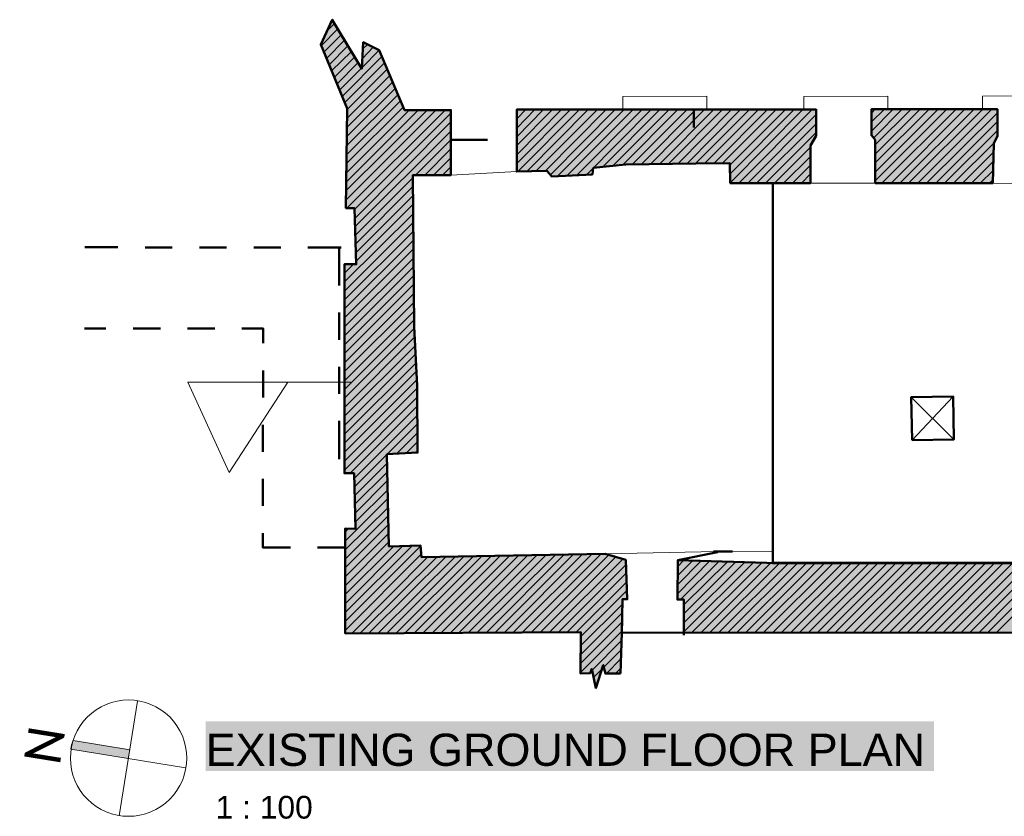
# Model space of a CAD drawing. Header units: metres. Extents: x 0 to 27.5, y 0 to 23.4.
# Tile 25 of 33: x 14.8 to 19.1, y 11.5 to 15. Entities that reach past the tile are written whole.
import ezdxf

# ---------------------------------------------------------------- set-up
doc = ezdxf.new("R2010")
doc.units = ezdxf.units.M
doc.layers.add('PDF_Geometry', color=7, linetype='Continuous')
doc.layers.add('PDF_Text', color=7, linetype='Continuous')
doc.layers.add('PDF_Solid Fills', color=7, linetype='Continuous', true_color=0xffffff)
doc.styles.add('PDF Arial', font='arial.ttf')
doc.styles.add('PDF Calibri Light', font='calibril.ttf')

msp = doc.modelspace()

# ---------------------------------------------------------------- hatches: boundary and pattern name
at = {"layer": 'PDF_Solid Fills', "linetype": 'Continuous', "transparency": 33554559}
h = msp.add_hatch(color=256, dxfattribs=at)
h.paths.add_polyline_path([(24.7707, 14.6276), (24.7707, 14.4959), (24.7723, 14.4959), (24.7807, 14.4876), (24.7807, 14.4843), (24.7823, 14.4843), (24.789, 14.4776), (24.7873, 14.3859), (24.7857, 14.2976), (25.2823, 14.2959), (25.2823, 14.2976), (25.2906, 14.3559), (25.2923, 14.3693), (25.3006, 14.4276), (25.3023, 14.4409), (25.309, 14.4876), (25.3106, 14.5143), (25.309, 14.5143), (25.309, 14.6276)])
h.paths.add_polyline_path([(20.1592, 14.6226), (20.1592, 14.5093), (20.1608, 14.5093), (20.1608, 14.5059), (20.1625, 14.5059), (20.1625, 14.5009), (20.1642, 14.5009), (20.1642, 14.4976), (20.1658, 14.4976), (20.1658, 14.4926), (20.1675, 14.4926), (20.1675, 14.4893), (20.1692, 14.4893), (20.1692, 14.4843), (20.1708, 14.4843), (20.1708, 14.4793), (20.1725, 14.4793), (20.1725, 14.4759), (20.1742, 14.4759), (20.1742, 14.4709), (20.1758, 14.4709), (20.1758, 14.4676), (20.1775, 14.4676), (20.1775, 14.4626), (20.1792, 14.4626), (20.1792, 14.4576), (20.1808, 14.4576), (20.1808, 14.4543), (20.1825, 14.4543), (20.1825, 14.4493), (20.1842, 14.4493), (20.1842, 14.4459), (20.1858, 14.4459), (20.1858, 14.4409), (20.1875, 14.4409), (20.1875, 14.4359), (20.1892, 14.4359), (20.1892, 14.4326), (20.1908, 14.4326), (20.1908, 14.4276), (20.1925, 14.4276), (20.1925, 14.4243), (20.1942, 14.4243), (20.1942, 14.4193), (20.1958, 14.4193), (20.1958, 14.4143), (20.1975, 14.4143), (20.1975, 14.4109), (20.1992, 14.4109), (20.1992, 14.4059), (20.2008, 14.4059), (20.2008, 14.4026), (20.2025, 14.4026), (20.2025, 14.3976), (20.2042, 14.3976), (20.2042, 14.3943), (20.2058, 14.3943), (20.2058, 14.3893), (20.2075, 14.3893), (20.2075, 14.3843), (20.2092, 14.3843), (20.2092, 14.3809), (20.2108, 14.3809), (20.2108, 14.3759), (20.2125, 14.3759), (20.2125, 14.3726), (20.2142, 14.3726), (20.2142, 14.3676), (20.2158, 14.3676), (20.2158, 14.3626), (20.2175, 14.3626), (20.2175, 14.3593), (20.2192, 14.3593), (20.2192, 14.3543), (20.2208, 14.3543), (20.2208, 14.3509), (20.2225, 14.3509), (20.2225, 14.3459), (20.2242, 14.3459), (20.2242, 14.3409), (20.2258, 14.3409), (20.2258, 14.3376), (20.2275, 14.3376), (20.2275, 14.3326), (20.2292, 14.3326), (20.2292, 14.3293), (20.2308, 14.3293), (20.2308, 14.3243), (20.2325, 14.3243), (20.2325, 14.3193), (20.2342, 14.3193), (20.2342, 14.3159), (20.2358, 14.3159), (20.2358, 14.3109), (20.2375, 14.3109), (20.2375, 14.3076), (20.2392, 14.3076), (20.2392, 14.3026), (20.2408, 14.3026), (20.2408, 14.2976), (20.5842, 14.2993), (20.5892, 14.4543), (20.5908, 14.6226)])
h.paths.add_polyline_path([(18.4859, 14.6209), (18.4859, 14.5076), (18.4876, 14.5076), (18.4942, 14.5009), (18.4942, 14.4976), (18.4959, 14.4976), (18.5026, 14.4909), (18.5026, 14.2993), (19.0142, 14.3009), (19.0159, 14.3576), (19.0192, 14.4743), (19.0259, 14.4876), (19.0276, 14.4926), (19.0326, 14.5026), (19.0342, 14.6209)])
h.paths.add_polyline_path([(22.4174, 14.6259), (22.4158, 14.4826), (22.4424, 14.4793), (22.4441, 14.4776), (22.4441, 14.3109), (22.5141, 14.3109), (22.5824, 14.3093), (22.5857, 14.3059), (22.5857, 14.3026), (22.5874, 14.3026), (22.5874, 14.2993), (22.5891, 14.2993), (22.5891, 14.2959), (22.5907, 14.2959), (22.5907, 14.2926), (22.5924, 14.2926), (22.5924, 14.2893), (22.5941, 14.2893), (22.5941, 14.2859), (22.7674, 14.2876), (22.7774, 14.3076), (22.7791, 14.3093), (22.9307, 14.3109), (22.9324, 14.4709), (22.9341, 14.4726), (22.9357, 14.4759), (22.9374, 14.4776), (22.9391, 14.4809), (22.9407, 14.4826), (22.9424, 14.4859), (22.9441, 14.4876), (22.9457, 14.4909), (22.9474, 14.4926), (22.9491, 14.4959), (22.9507, 14.4976), (22.9524, 14.5009), (22.9541, 14.5026), (22.9557, 14.5059), (22.9574, 14.5076), (22.9591, 14.5109), (22.9607, 14.6259)])
h.paths.add_polyline_path([(16.941, 14.6192), (16.941, 14.3509), (17.0076, 14.3526), (17.0743, 14.3526), (17.0843, 14.3426), (17.0843, 14.3393), (17.086, 14.3393), (17.0943, 14.3309), (17.1243, 14.3293), (17.1243, 14.3309), (17.1543, 14.3326), (17.1826, 14.3343), (17.2426, 14.3376), (17.271, 14.3393), (17.2726, 14.3526), (17.2743, 14.3676), (17.291, 14.3693), (17.306, 14.3709), (17.3226, 14.3726), (17.3376, 14.3743), (17.3543, 14.3759), (17.3693, 14.3776), (17.386, 14.3793), (17.416, 14.3826), (17.7193, 14.3859), (17.8709, 14.3859), (17.8709, 14.2993), (18.2209, 14.2993), (18.2209, 14.4643), (18.2226, 14.4659), (18.2326, 14.4859), (18.2343, 14.4876), (18.2426, 14.5043), (18.2443, 14.6192)])
h.paths.add_polyline_path([(24.089, 14.6276), (24.089, 14.5126), (24.0907, 14.5126), (24.0907, 14.4926), (24.0924, 14.4926), (24.0924, 14.4709), (24.094, 14.4709), (24.094, 14.4493), (24.0957, 14.4493), (24.0957, 14.4276), (24.0974, 14.4276), (24.0974, 14.4059), (24.099, 14.4059), (24.099, 14.3843), (24.1007, 14.3843), (24.1007, 14.3626), (24.1024, 14.3626), (24.1024, 14.3409), (24.104, 14.3409), (24.104, 14.3193), (24.1457, 14.3193), (24.1474, 14.3176), (24.1474, 14.3143), (24.149, 14.3143), (24.149, 14.3109), (24.1507, 14.3109), (24.1507, 14.3076), (24.1524, 14.3076), (24.1524, 14.3043), (24.154, 14.3043), (24.154, 14.3009), (24.1557, 14.3009), (24.1557, 14.2976), (24.1574, 14.2976), (24.1574, 14.2943), (24.159, 14.2943), (24.159, 14.2909), (24.1607, 14.2909), (24.1607, 14.2876), (24.1624, 14.2876), (24.1624, 14.2826), (24.269, 14.2826), (24.374, 14.2809), (24.374, 14.2959), (24.4857, 14.2976), (24.4907, 14.3376), (24.4923, 14.3526), (24.4957, 14.3793), (24.4973, 14.3943), (24.5007, 14.4209), (24.5023, 14.4359), (24.5057, 14.4626), (24.5073, 14.4776), (24.524, 14.5109), (24.5257, 14.6276)])
h.paths.add_polyline_path([(19.2692, 14.6209), (19.2692, 14.5076), (19.2709, 14.5076), (19.2809, 14.4976), (19.2809, 14.4943), (19.2825, 14.4943), (19.2925, 14.4843), (19.2925, 14.2976), (19.6675, 14.2993), (19.6759, 14.3409), (19.6775, 14.3509), (19.6842, 14.3843), (19.6859, 14.3943), (19.6942, 14.4359), (19.6959, 14.4459), (19.7025, 14.4793), (19.7042, 14.4893), (19.7025, 14.4909), (19.6959, 14.4943), (19.6942, 14.4959), (19.6875, 14.4993), (19.6859, 14.5009), (19.6792, 14.5043), (19.6775, 14.5059), (19.6742, 14.5076), (19.6709, 14.5076), (19.6709, 14.6209)])
h.paths.add_polyline_path([(25.5556, 14.6292), (25.5556, 14.5009), (25.5573, 14.5009), (25.5573, 14.4876), (25.559, 14.4876), (25.559, 14.4726), (25.5606, 14.4726), (25.5606, 14.4576), (25.5623, 14.4576), (25.5623, 14.4426), (25.564, 14.4426), (25.564, 14.4276), (25.5656, 14.4276), (25.5656, 14.4126), (25.5673, 14.4126), (25.5673, 14.3976), (25.569, 14.3976), (25.569, 14.3843), (25.5706, 14.3843), (25.5706, 14.3693), (25.5723, 14.3693), (25.5723, 14.3543), (25.574, 14.3543), (25.574, 14.3393), (25.5756, 14.3393), (25.5756, 14.3243), (25.5773, 14.3243), (25.5773, 14.3093), (25.579, 14.3093), (25.579, 14.2943), (25.719, 14.2959), (26.0523, 14.2976), (26.0589, 14.3843), (26.0606, 14.4076), (26.0673, 14.4943), (26.0689, 14.6292)])
h.paths.add_polyline_path([(20.8375, 14.6226), (20.8375, 14.5093), (20.8392, 14.5093), (20.8442, 14.5043), (20.8442, 14.5009), (20.8458, 14.5009), (20.8492, 14.4976), (20.8492, 14.4943), (20.8508, 14.4943), (20.8542, 14.4909), (20.8542, 14.4876), (20.8558, 14.4876), (20.8608, 14.4826), (20.8608, 14.4793), (20.8625, 14.4793), (20.8658, 14.4759), (20.8658, 14.4726), (20.8675, 14.4726), (20.8708, 14.4693), (20.8708, 14.4659), (20.8725, 14.4659), (20.8758, 14.4626), (20.8758, 14.4593), (20.8775, 14.4593), (20.8775, 14.4459), (20.8792, 14.4459), (20.8792, 14.4326), (20.8808, 14.4326), (20.8808, 14.4193), (20.8825, 14.4193), (20.8825, 14.4059), (20.8842, 14.4059), (20.8842, 14.3926), (20.8858, 14.3926), (20.8858, 14.3793), (20.8875, 14.3793), (20.8875, 14.3659), (20.8891, 14.3659), (20.8891, 14.3526), (20.8908, 14.3526), (20.8908, 14.3393), (20.8925, 14.3393), (20.8925, 14.3259), (20.8941, 14.3259), (20.8941, 14.3126), (20.8958, 14.3126), (20.8958, 14.2976), (21.0075, 14.2976), (21.0041, 13.9076), (20.8975, 13.9059), (20.8991, 13.9043), (20.8991, 13.7209), (20.9008, 13.7209), (20.9008, 13.5376), (20.9025, 13.5376), (20.9025, 13.3543), (20.9041, 13.3543), (20.9041, 13.1693), (21.0108, 13.1693), (21.0125, 13.1676), (21.0125, 13.1243), (21.0141, 13.1243), (21.0141, 13.081), (21.1025, 13.081), (21.1025, 13.101), (21.1625, 13.101), (21.2208, 13.0993), (21.2208, 13.4076), (21.2191, 13.4076), (21.2191, 13.7176), (21.2175, 13.7176), (21.2175, 14.0276), (21.2158, 14.0276), (21.2158, 14.3359), (21.3941, 14.3359), (21.3941, 14.4776), (21.3775, 14.4943), (21.3741, 14.4959), (21.3591, 14.5109), (21.3558, 14.5109), (21.3558, 14.6226)])
h.paths.add_polyline_path([(16.141, 15.0092), (16.1393, 15.0109), (16.1377, 15.0109), (16.1277, 14.9909), (16.126, 14.9859), (16.1177, 14.9692), (16.116, 14.9642), (16.1077, 14.9476), (16.106, 14.9426), (16.0977, 14.9259), (16.096, 14.9209), (16.0877, 14.9042), (16.0893, 14.9026), (16.0893, 14.8992), (16.091, 14.8992), (16.091, 14.8959), (16.0927, 14.8959), (16.0927, 14.8909), (16.0943, 14.8909), (16.0943, 14.8876), (16.096, 14.8876), (16.096, 14.8826), (16.0977, 14.8826), (16.0977, 14.8792), (16.0993, 14.8792), (16.0993, 14.8759), (16.101, 14.8759), (16.101, 14.8709), (16.1027, 14.8709), (16.1027, 14.8676), (16.1043, 14.8676), (16.1043, 14.8626), (16.106, 14.8626), (16.106, 14.8592), (16.1077, 14.8592), (16.1077, 14.8542), (16.1093, 14.8542), (16.1093, 14.8509), (16.111, 14.8509), (16.111, 14.8476), (16.1127, 14.8476), (16.1127, 14.8426), (16.1143, 14.8426), (16.1143, 14.8392), (16.116, 14.8392), (16.116, 14.8342), (16.1177, 14.8342), (16.1177, 14.8309), (16.1193, 14.8309), (16.1193, 14.8276), (16.121, 14.8276), (16.121, 14.8226), (16.1227, 14.8226), (16.1227, 14.8192), (16.1243, 14.8192), (16.1243, 14.8142), (16.126, 14.8142), (16.126, 14.8109), (16.1277, 14.8109), (16.1277, 14.8059), (16.1293, 14.8059), (16.1293, 14.8026), (16.131, 14.8026), (16.131, 14.7992), (16.1327, 14.7992), (16.1327, 14.7942), (16.1343, 14.7942), (16.1343, 14.7909), (16.136, 14.7909), (16.136, 14.7859), (16.1377, 14.7859), (16.1377, 14.7826), (16.1393, 14.7826), (16.1393, 14.7776), (16.141, 14.7776), (16.141, 14.7742), (16.1427, 14.7742), (16.1427, 14.7709), (16.1443, 14.7709), (16.1443, 14.7659), (16.146, 14.7659), (16.146, 14.7626), (16.1477, 14.7626), (16.1477, 14.7576), (16.1493, 14.7576), (16.1493, 14.7542), (16.151, 14.7542), (16.151, 14.7509), (16.1527, 14.7509), (16.1527, 14.7459), (16.1543, 14.7459), (16.1543, 14.7426), (16.156, 14.7426), (16.156, 14.7376), (16.1577, 14.7376), (16.1577, 14.7342), (16.1593, 14.7342), (16.1593, 14.7292), (16.161, 14.7292), (16.161, 14.7259), (16.1627, 14.7259), (16.1627, 14.7226), (16.1643, 14.7226), (16.1643, 14.7176), (16.166, 14.7176), (16.166, 14.7142), (16.1677, 14.7142), (16.1677, 14.7092), (16.1693, 14.7092), (16.1693, 14.7059), (16.171, 14.7059), (16.171, 14.7009), (16.1727, 14.7009), (16.1727, 14.6976), (16.1743, 14.6976), (16.1743, 14.6942), (16.176, 14.6942), (16.176, 14.6892), (16.1777, 14.6892), (16.1777, 14.6859), (16.1793, 14.6859), (16.1793, 14.6809), (16.181, 14.6809), (16.181, 14.6776), (16.1827, 14.6776), (16.1827, 14.6742), (16.1843, 14.6742), (16.1843, 14.6692), (16.186, 14.6692), (16.186, 14.6659), (16.1877, 14.6659), (16.1877, 14.6609), (16.1893, 14.6609), (16.1893, 14.6576), (16.191, 14.6576), (16.191, 14.6526), (16.1927, 14.6526), (16.1927, 14.6492), (16.1943, 14.6492), (16.1943, 14.6459), (16.196, 14.6459), (16.196, 14.6409), (16.1977, 14.6409), (16.1977, 14.6376), (16.1993, 14.6376), (16.1993, 14.6326), (16.201, 14.6326), (16.201, 14.6292), (16.2027, 14.6292), (16.201, 14.4809), (16.1993, 14.3359), (16.1977, 14.1926), (16.236, 14.1909), (16.236, 14.1426), (16.2377, 14.1426), (16.2377, 14.0943), (16.2393, 14.0943), (16.2393, 14.0443), (16.241, 14.0443), (16.241, 13.9959), (16.2427, 13.9959), (16.2427, 13.9459), (16.191, 13.9459), (16.191, 13.036), (16.2343, 13.036), (16.2343, 12.976), (16.236, 12.976), (16.236, 12.916), (16.2377, 12.916), (16.2377, 12.856), (16.2393, 12.856), (16.2393, 12.796), (16.1943, 12.796), (16.1943, 12.341), (16.5377, 12.3427), (16.8793, 12.3443), (17.221, 12.3443), (17.221, 12.166), (17.261, 12.1677), (17.2626, 12.171), (17.266, 12.181), (17.2676, 12.1843), (17.2693, 12.1843), (17.2693, 12.1777), (17.271, 12.1777), (17.271, 12.1693), (17.2726, 12.1693), (17.2726, 12.1627), (17.2743, 12.1627), (17.2743, 12.1543), (17.276, 12.1543), (17.276, 12.1477), (17.2776, 12.1477), (17.2776, 12.1393), (17.2793, 12.1393), (17.2793, 12.1327), (17.281, 12.1327), (17.281, 12.1243), (17.2826, 12.1243), (17.2826, 12.1177), (17.2843, 12.1177), (17.2843, 12.1093), (17.286, 12.1093), (17.286, 12.1027), (17.296, 12.1327), (17.2976, 12.1393), (17.306, 12.1643), (17.3076, 12.171), (17.3176, 12.201), (17.3193, 12.201), (17.3193, 12.196), (17.321, 12.196), (17.321, 12.1893), (17.3226, 12.1893), (17.3226, 12.1827), (17.3243, 12.1827), (17.3243, 12.1777), (17.326, 12.1777), (17.326, 12.171), (17.3276, 12.171), (17.3276, 12.1643), (17.3926, 12.166), (17.3943, 12.2093), (17.3993, 12.3443), (17.401, 12.4877), (17.4226, 12.4877), (17.4226, 12.531), (17.421, 12.531), (17.421, 12.5743), (17.4193, 12.5743), (17.4193, 12.6177), (17.4176, 12.6177), (17.4176, 12.6593), (17.416, 12.661), (17.406, 12.6643), (17.3993, 12.666), (17.3893, 12.6693), (17.3826, 12.671), (17.3776, 12.6727), (17.371, 12.6743), (17.361, 12.6777), (17.3543, 12.6793), (17.3443, 12.6827), (17.3376, 12.6843), (17.3326, 12.686), (17.2376, 12.686), (17.1493, 12.6843), (17.0593, 12.6827), (16.8826, 12.6793), (16.7927, 12.6777), (16.616, 12.6743), (16.526, 12.6727), (16.526, 12.696), (16.5243, 12.696), (16.5243, 12.721), (16.4543, 12.721), (16.3843, 12.7193), (16.3843, 12.7993), (16.3827, 12.7993), (16.3827, 12.8793), (16.381, 12.8793), (16.381, 12.9593), (16.3793, 12.9593), (16.3793, 13.0393), (16.3777, 13.0393), (16.3777, 13.1193), (16.376, 13.121), (16.476, 13.126), (16.5093, 13.126), (16.5093, 13.4176), (16.5077, 13.4176), (16.5077, 13.451), (16.506, 13.451), (16.506, 13.4826), (16.5043, 13.4826), (16.5043, 13.5143), (16.5027, 13.5143), (16.5027, 13.546), (16.501, 13.546), (16.501, 13.5793), (16.4993, 13.5793), (16.4993, 13.611), (16.4977, 13.611), (16.4977, 13.6426), (16.496, 13.6426), (16.496, 13.6743), (16.4943, 13.6743), (16.4943, 13.8943), (16.4927, 13.8943), (16.4927, 14.1143), (16.491, 14.1143), (16.491, 14.3343), (16.6543, 14.3343), (16.6543, 14.6176), (16.4527, 14.6176), (16.4527, 14.6226), (16.451, 14.6226), (16.451, 14.6259), (16.4493, 14.6259), (16.4493, 14.6309), (16.4477, 14.6309), (16.4477, 14.6342), (16.446, 14.6342), (16.446, 14.6376), (16.4443, 14.6376), (16.4443, 14.6426), (16.4427, 14.6426), (16.4427, 14.6459), (16.441, 14.6459), (16.441, 14.6492), (16.4393, 14.6492), (16.4393, 14.6542), (16.4377, 14.6542), (16.4377, 14.6576), (16.436, 14.6576), (16.436, 14.6609), (16.4343, 14.6609), (16.4343, 14.6659), (16.4327, 14.6659), (16.4327, 14.6692), (16.431, 14.6692), (16.431, 14.6742), (16.4293, 14.6742), (16.4293, 14.6776), (16.4277, 14.6776), (16.4277, 14.6809), (16.426, 14.6809), (16.426, 14.6859), (16.4243, 14.6859), (16.4243, 14.6892), (16.4227, 14.6892), (16.4227, 14.6926), (16.421, 14.6926), (16.421, 14.6976), (16.4193, 14.6976), (16.4193, 14.7009), (16.4177, 14.7009), (16.4177, 14.7042), (16.416, 14.7042), (16.416, 14.7092), (16.4143, 14.7092), (16.4143, 14.7126), (16.4127, 14.7126), (16.4127, 14.7176), (16.411, 14.7176), (16.411, 14.7209), (16.4093, 14.7209), (16.4093, 14.7242), (16.4077, 14.7242), (16.4077, 14.7292), (16.406, 14.7292), (16.406, 14.7326), (16.4043, 14.7326), (16.4043, 14.7359), (16.4027, 14.7359), (16.4027, 14.7409), (16.401, 14.7409), (16.401, 14.7442), (16.3993, 14.7442), (16.3993, 14.7476), (16.3977, 14.7476), (16.3977, 14.7526), (16.396, 14.7526), (16.396, 14.7559), (16.3943, 14.7559), (16.3943, 14.7609), (16.3927, 14.7609), (16.3927, 14.7642), (16.391, 14.7642), (16.391, 14.7676), (16.3893, 14.7676), (16.3893, 14.7726), (16.3877, 14.7726), (16.3877, 14.7759), (16.386, 14.7759), (16.386, 14.7792), (16.3843, 14.7792), (16.3843, 14.7842), (16.3827, 14.7842), (16.3827, 14.7876), (16.381, 14.7876), (16.381, 14.7909), (16.3793, 14.7909), (16.3793, 14.7959), (16.3777, 14.7959), (16.3777, 14.7992), (16.376, 14.7992), (16.376, 14.8042), (16.3743, 14.8042), (16.3743, 14.8076), (16.3727, 14.8076), (16.3727, 14.8109), (16.371, 14.8109), (16.371, 14.8159), (16.3693, 14.8159), (16.3693, 14.8192), (16.3677, 14.8192), (16.3677, 14.8226), (16.366, 14.8226), (16.366, 14.8276), (16.3643, 14.8276), (16.3643, 14.8309), (16.3627, 14.8309), (16.3627, 14.8342), (16.361, 14.8342), (16.361, 14.8392), (16.3593, 14.8392), (16.3593, 14.8426), (16.3577, 14.8426), (16.3577, 14.8476), (16.356, 14.8476), (16.356, 14.8509), (16.3543, 14.8509), (16.3543, 14.8542), (16.3527, 14.8542), (16.3527, 14.8592), (16.351, 14.8592), (16.351, 14.8626), (16.3493, 14.8626), (16.3493, 14.8659), (16.3477, 14.8659), (16.3477, 14.8709), (16.346, 14.8709), (16.346, 14.8742), (16.3443, 14.8742), (16.3443, 14.8776), (16.3427, 14.8792), (16.276, 14.9126), (16.2727, 14.9126), (16.266, 14.7992), (16.266, 14.8009), (16.2643, 14.8009), (16.2643, 14.8042), (16.2627, 14.8059), (16.261, 14.8059), (16.261, 14.8092), (16.2593, 14.8092), (16.2593, 14.8126), (16.2577, 14.8142), (16.256, 14.8142), (16.256, 14.8176), (16.2543, 14.8176), (16.2543, 14.8209), (16.2527, 14.8226), (16.251, 14.8226), (16.251, 14.8259), (16.2493, 14.8259), (16.2493, 14.8292), (16.2477, 14.8309), (16.246, 14.8309), (16.246, 14.8342), (16.2443, 14.8342), (16.2443, 14.8376), (16.2427, 14.8392), (16.241, 14.8392), (16.241, 14.8426), (16.2393, 14.8426), (16.2393, 14.8459), (16.2377, 14.8476), (16.236, 14.8476), (16.236, 14.8509), (16.2343, 14.8509), (16.2343, 14.8542), (16.2327, 14.8559), (16.231, 14.8559), (16.231, 14.8592), (16.2293, 14.8592), (16.2293, 14.8626), (16.2277, 14.8642), (16.226, 14.8642), (16.226, 14.8676), (16.2243, 14.8676), (16.2243, 14.8709), (16.2227, 14.8726), (16.221, 14.8726), (16.221, 14.8759), (16.2193, 14.8759), (16.2193, 14.8792), (16.2177, 14.8809), (16.216, 14.8809), (16.216, 14.8842), (16.2143, 14.8842), (16.2143, 14.8876), (16.2127, 14.8892), (16.211, 14.8892), (16.211, 14.8926), (16.2093, 14.8926), (16.2093, 14.8959), (16.2077, 14.8976), (16.206, 14.8976), (16.206, 14.9009), (16.2043, 14.9009), (16.2043, 14.9042), (16.2027, 14.9059), (16.201, 14.9059), (16.201, 14.9092), (16.1993, 14.9092), (16.1993, 14.9126), (16.1977, 14.9142), (16.196, 14.9142), (16.196, 14.9176), (16.1943, 14.9176), (16.1943, 14.9209), (16.1927, 14.9226), (16.191, 14.9226), (16.191, 14.9259), (16.1893, 14.9259), (16.1893, 14.9292), (16.1877, 14.9309), (16.186, 14.9309), (16.186, 14.9342), (16.1843, 14.9342), (16.1843, 14.9376), (16.1827, 14.9392), (16.181, 14.9392), (16.181, 14.9426), (16.1793, 14.9426), (16.1793, 14.9459), (16.1777, 14.9476), (16.176, 14.9476), (16.176, 14.9509), (16.1743, 14.9509), (16.1743, 14.9542), (16.1727, 14.9559), (16.171, 14.9559), (16.171, 14.9592), (16.1693, 14.9592), (16.1693, 14.9626), (16.1677, 14.9642), (16.166, 14.9642), (16.166, 14.9676), (16.1643, 14.9676), (16.1643, 14.9709), (16.1627, 14.9726), (16.161, 14.9726), (16.161, 14.9759), (16.1593, 14.9759), (16.1593, 14.9792), (16.1577, 14.9809), (16.156, 14.9809), (16.156, 14.9842), (16.1543, 14.9842), (16.1543, 14.9876), (16.1527, 14.9892), (16.151, 14.9892), (16.151, 14.9926), (16.1493, 14.9926), (16.1493, 14.9959), (16.1477, 14.9976), (16.146, 14.9976), (16.146, 15.0009), (16.1443, 15.0009), (16.1443, 15.0042), (16.1427, 15.0059), (16.141, 15.0059)])
h.paths.add_polyline_path([(23.2074, 14.6259), (23.2074, 14.4843), (23.2107, 14.4843), (23.2141, 14.4826), (23.2157, 14.4809), (23.2224, 14.4776), (23.2241, 14.4759), (23.2274, 14.4743), (23.2307, 14.4709), (23.2307, 14.4193), (23.2324, 14.4193), (23.2324, 14.3676), (23.2341, 14.3676), (23.2341, 14.3143), (23.2707, 14.3143), (23.3074, 14.3126), (23.3424, 14.3109), (23.3457, 14.3093), (23.349, 14.3059), (23.3524, 14.3043), (23.3557, 14.3009), (23.359, 14.2993), (23.3624, 14.2959), (23.3657, 14.2943), (23.3707, 14.2893), (23.464, 14.2876), (23.5557, 14.2859), (23.5557, 14.2976), (23.5607, 14.2993), (23.564, 14.3009), (23.569, 14.3026), (23.5724, 14.3043), (23.5774, 14.3059), (23.5807, 14.3076), (23.5857, 14.3093), (23.589, 14.3109), (23.594, 14.3126), (23.5974, 14.3143), (23.6024, 14.3159), (23.6057, 14.3176), (23.6107, 14.3193), (23.614, 14.3209), (23.6157, 14.3443), (23.6174, 14.3693), (23.619, 14.3926), (23.6207, 14.4176), (23.6224, 14.4409), (23.624, 14.4659), (23.6257, 14.4893), (23.6274, 14.6259)])
h.paths.add_polyline_path([(26.8089, 14.6292), (26.3506, 14.6292), (26.3506, 14.5159), (26.3523, 14.5159), (26.3523, 14.4943), (26.3539, 14.4943), (26.3539, 14.4709), (26.3556, 14.4709), (26.3556, 14.4493), (26.3573, 14.4493), (26.3573, 14.4259), (26.3589, 14.4259), (26.3589, 14.4043), (26.3606, 14.4043), (26.3606, 14.3809), (26.3623, 14.3809), (26.3623, 14.3593), (26.3639, 14.3593), (26.3639, 14.3359), (26.3656, 14.3359), (26.3656, 14.3143), (26.3673, 14.3143), (26.3673, 14.2909), (26.4873, 14.2909), (26.4873, 13.7293), (26.4889, 13.7293), (26.4889, 13.166), (26.5056, 13.166), (26.5206, 13.1643), (26.5373, 13.1626), (26.5673, 13.1593), (26.5839, 13.1576), (26.6139, 13.1543), (26.6306, 13.1526), (26.6606, 13.1493), (26.6772, 13.1476), (26.7072, 13.1443), (26.7072, 13.1293), (26.7206, 13.1293), (26.7472, 13.126), (26.7472, 13.1526), (26.8022, 13.1543), (26.8039, 13.5226), (26.8056, 13.8926)])
for color, points in [(256, [(23.649, 12.341), (26.8022, 12.3393), (26.8022, 12.671), (26.7522, 12.671), (26.7522, 12.6993), (26.7089, 12.6993), (26.7072, 12.6727), (26.4923, 12.671), (26.4923, 12.6543), (26.1339, 12.6543), (25.774, 12.6527), (25.4156, 12.651), (24.6957, 12.6477), (24.6957, 12.6627), (24.569, 12.6643), (24.4407, 12.666), (24.3123, 12.666), (24.3123, 12.6443), (23.9824, 12.6443), (23.3191, 12.641), (22.9891, 12.6393), (21.9941, 12.6343), (21.9941, 12.6927), (21.9924, 12.6927), (21.9924, 12.7527), (21.9908, 12.7527), (21.9908, 12.8127), (21.9891, 12.8127), (21.9891, 12.8727), (21.9874, 12.8727), (21.9874, 12.9326), (21.9858, 12.9326), (21.9858, 12.9926), (21.9841, 12.9926), (21.9841, 13.0526), (21.9824, 13.0526), (21.9824, 13.1126), (21.9808, 13.1126), (21.9808, 13.1726), (22.0874, 13.1726), (22.0874, 13.3543), (22.0858, 13.3543), (22.0858, 13.536), (22.0841, 13.536), (22.0841, 13.7176), (22.0824, 13.7176), (22.0824, 13.8993), (21.9658, 13.8993), (21.9658, 14.2959), (21.9641, 14.2976), (22.1408, 14.2976), (22.1408, 14.4443), (22.1391, 14.4459), (22.1424, 14.4476), (22.1708, 14.4759), (22.1724, 14.6259), (21.6425, 14.6259), (21.6425, 14.4976), (21.6191, 14.4976), (21.6191, 14.4309), (21.6208, 14.4309), (21.6208, 14.3643), (21.6225, 14.3643), (21.6225, 14.2976), (21.7941, 14.2976), (21.7924, 13.116), (21.9024, 13.1143), (21.9024, 13.0776), (21.9041, 13.0776), (21.9041, 13.0393), (21.9058, 13.0393), (21.9058, 13.0026), (21.9074, 13.0026), (21.9074, 12.9643), (21.9091, 12.9643), (21.9091, 12.9276), (21.9108, 12.9276), (21.9108, 12.8893), (21.9124, 12.8893), (21.9124, 12.8527), (21.9141, 12.8527), (21.9141, 12.8143), (21.9158, 12.8143), (21.9158, 12.7777), (21.9174, 12.7777), (21.9174, 12.7393), (21.9191, 12.7393), (21.9191, 12.701), (21.7958, 12.701), (21.7974, 12.6993), (21.7974, 12.6827), (21.7991, 12.6827), (21.7991, 12.666), (21.8008, 12.666), (21.8008, 12.6493), (21.2125, 12.6493), (21.2125, 12.656), (21.2108, 12.656), (21.2108, 12.661), (21.2091, 12.661), (21.2091, 12.666), (21.2075, 12.666), (21.2075, 12.6727), (21.2058, 12.6727), (21.2058, 12.6777), (21.2041, 12.6777), (21.2041, 12.6827), (21.2025, 12.6843), (21.1975, 12.686), (21.1508, 12.6977), (21.1458, 12.6993), (21.0991, 12.711), (21.0175, 12.711), (21.0158, 12.646), (18.0776, 12.6443), (18.0776, 12.646), (18.0243, 12.6477), (17.9693, 12.6493), (17.9159, 12.651), (17.8059, 12.6543), (17.7526, 12.656), (17.6976, 12.6577), (17.6426, 12.6577), (17.6409, 12.4877), (17.6693, 12.486), (17.6693, 12.3427), (20.6592, 12.3427)]), (7, [(15.0711, 11.8644), (15.0211, 11.8727), (15.0094, 11.8727), (15.0077, 11.8694), (15.0044, 11.8594), (15.0027, 11.856), (14.9994, 11.836), (15.0111, 11.8344), (15.0411, 11.8294), (15.0527, 11.8277), (15.0827, 11.8227), (15.0944, 11.821), (15.1244, 11.816), (15.1361, 11.8144), (15.166, 11.8094), (15.1777, 11.8077), (15.2077, 11.8027), (15.2194, 11.801), (15.2394, 11.7977), (15.251, 11.796), (15.251, 11.8044), (15.256, 11.8344), (15.206, 11.8427), (15.1944, 11.8444), (15.1444, 11.8527), (15.1327, 11.8544), (15.0827, 11.8627)])]:
    msp.add_hatch(color=color, dxfattribs=at).paths.add_polyline_path(points)

# ---------------------------------------------------------------- linework, layer by layer
at = {"layer": 'PDF_Geometry', "linetype": 'Continuous', "lineweight": 9}
for points in [[(16.2677, 14.8026), (16.3427, 14.8776), (16.2727, 14.9126), (16.266, 14.7976), (16.1377, 15.0109), (16.0877, 14.9026)], [(16.0893, 14.8976), (16.1627, 14.9709)], [(16.116, 14.9626), (16.1477, 14.9942)], [(16.101, 14.8692), (16.1777, 14.9459)], [(16.1127, 14.8426), (16.1927, 14.9226)], [(16.1243, 14.8142), (16.206, 14.8976)], [(16.2693, 14.8426), (16.316, 14.8909)], [(16.271, 14.8842), (16.291, 14.9026)], [(16.1343, 14.7876), (16.221, 14.8726)], [(16.146, 14.7592), (16.236, 14.8492)], [(16.181, 14.6759), (16.3543, 14.8509)], [(16.1577, 14.7309), (16.251, 14.8242)], [(16.1693, 14.7042), (16.266, 14.8009)], [(16.191, 14.6492), (16.366, 14.8226)], [(16.2027, 14.6192), (16.3777, 14.7959)], [(16.201, 14.5809), (16.3893, 14.7676)], [(16.201, 14.5409), (16.401, 14.7409)], [(16.201, 14.5026), (16.4127, 14.7126)], [(16.201, 14.4626), (16.4243, 14.6859)], [(17.4026, 14.6192), (17.4026, 14.6759), (17.7693, 14.6776), (17.7693, 14.6192)], [(18.1909, 14.6209), (18.1909, 14.6759), (18.5576, 14.6776), (18.5576, 14.6209)], [(18.9692, 14.6209), (18.9692, 14.6776), (19.3359, 14.6792), (19.3359, 14.6209)], [(16.1993, 14.4226), (16.436, 14.6592)], [(16.1993, 14.3843), (16.4477, 14.6309)], [(18.4859, 14.6042), (18.5026, 14.6209)], [(18.4859, 14.5659), (18.5426, 14.6209)], [(18.4859, 14.5259), (18.5809, 14.6209)], [(18.4959, 14.4959), (18.6192, 14.6209)], [(18.5026, 14.4659), (18.6592, 14.6209)], [(18.5026, 14.4259), (18.6976, 14.6209)], [(18.5026, 14.3876), (18.7376, 14.6209)], [(18.5026, 14.3476), (18.7759, 14.6209)], [(18.5026, 14.3093), (18.8142, 14.6209)], [(18.5309, 14.2993), (18.8542, 14.6209)], [(18.5709, 14.2993), (18.8926, 14.6209)], [(18.6092, 14.2993), (18.9326, 14.6209)], [(18.6476, 14.2993), (18.9709, 14.6209)], [(18.6876, 14.2993), (19.0092, 14.6209)], [(16.1977, 14.2659), (16.551, 14.6176)], [(16.1977, 14.2259), (16.5893, 14.6176)], [(16.1993, 14.3443), (16.4727, 14.6176)], [(16.1993, 14.3043), (16.5127, 14.6176)], [(16.201, 14.1909), (16.6293, 14.6176)], [(16.2343, 14.1843), (16.6543, 14.6042)], [(16.941, 14.6176), (16.941, 14.6192)], [(16.941, 14.5792), (16.981, 14.6192)], [(16.941, 14.5392), (17.0193, 14.6192)], [(16.941, 14.5009), (17.0576, 14.6192)], [(16.941, 14.4626), (17.0976, 14.6192)], [(16.941, 14.4226), (17.136, 14.6192)], [(16.941, 14.3843), (17.176, 14.6192)], [(16.946, 14.3493), (17.2143, 14.6192)], [(16.986, 14.3509), (17.2526, 14.6192)], [(17.026, 14.3526), (17.2926, 14.6192)], [(17.066, 14.3526), (17.331, 14.6192)], [(17.0876, 14.3359), (17.3693, 14.6192)], [(17.1193, 14.3293), (17.4093, 14.6192)], [(17.161, 14.3326), (17.4476, 14.6192)], [(17.2026, 14.3343), (17.4876, 14.6192)], [(17.2443, 14.3359), (17.526, 14.6192)], [(17.316, 14.3709), (17.5643, 14.6192)], [(17.3593, 14.3743), (17.6043, 14.6192)], [(17.4026, 14.3793), (17.6426, 14.6192)], [(17.4443, 14.3809), (17.6826, 14.6192)], [(17.4826, 14.3809), (17.7209, 14.6192)], [(17.5226, 14.3809), (17.7593, 14.6192)], [(17.5626, 14.3826), (17.7993, 14.6192)], [(17.601, 14.3826), (17.8376, 14.6192)], [(17.6409, 14.3826), (17.8759, 14.6192)], [(17.6809, 14.3826), (17.9159, 14.6192)], [(17.7193, 14.3843), (17.9543, 14.6192)], [(17.7593, 14.3843), (17.9943, 14.6192)], [(17.7993, 14.3843), (18.0326, 14.6192)], [(17.8376, 14.3859), (18.0709, 14.6192)], [(17.8693, 14.3776), (18.1109, 14.6192)], [(17.8709, 14.3393), (18.1493, 14.6192)], [(17.8709, 14.3009), (18.1876, 14.6192)], [(17.9076, 14.2993), (18.2276, 14.6192)], [(17.9476, 14.2993), (18.2443, 14.5976)], [(18.7259, 14.2993), (19.0342, 14.6059)], [(16.236, 14.1459), (16.6543, 14.5659)], [(17.9859, 14.2993), (18.2443, 14.5576)], [(18.7659, 14.2993), (19.0342, 14.5676)], [(16.236, 14.1093), (16.6543, 14.5259)], [(18.0243, 14.2993), (18.2443, 14.5192)], [(18.8042, 14.2993), (19.0342, 14.5292)], [(16.501, 14.3343), (16.6543, 14.4876)], [(16.541, 14.3343), (16.6543, 14.4493)], [(18.0643, 14.2993), (18.2209, 14.4559)], [(18.8426, 14.2993), (19.0226, 14.4776)], [(16.5793, 14.3343), (16.6543, 14.4093)], [(18.1026, 14.2993), (18.2209, 14.4159)], [(18.8826, 14.2993), (19.0192, 14.4359)], [(21.0158, 12.6493), (18.0559, 12.6493), (18.0559, 12.6943), (17.8143, 12.696), (17.326, 12.686), (16.526, 12.671), (16.5227, 12.721), (16.3843, 12.7177), (16.376, 13.1193), (16.5093, 13.126), (16.5077, 13.4176), (16.4943, 13.6743), (16.4893, 14.3343), (16.6543, 14.3343), (16.941, 14.3493), (17.0726, 14.3526), (17.0943, 14.3276), (17.271, 14.3376), (17.2743, 14.3659), (17.416, 14.3809), (17.7209, 14.3843), (17.8693, 14.3859), (17.8709, 14.2993), (18.2209, 14.2993), (18.5026, 14.2993), (21.0075, 14.2976)], [(16.6177, 14.3343), (16.6543, 14.3709)], [(18.1426, 14.2993), (18.2209, 14.3776)], [(18.9209, 14.2993), (19.0176, 14.3943)], [(16.2377, 14.0709), (16.4893, 14.3226)], [(18.1809, 14.2993), (18.2209, 14.3393)], [(18.9592, 14.2993), (19.0159, 14.3543)], [(16.2393, 14.0343), (16.4893, 14.2843)], [(18.2193, 14.2993), (18.2209, 14.2993)], [(18.9992, 14.2993), (19.0142, 14.3143)], [(16.241, 13.9959), (16.4893, 14.2443)], [(16.2427, 13.9593), (16.4893, 14.2059)], [(16.191, 13.8693), (16.491, 14.1676)], [(16.191, 13.8293), (16.491, 14.1293)], [(16.191, 13.7909), (16.491, 14.0909)], [(16.191, 13.7526), (16.491, 14.0509)], [(16.191, 13.7126), (16.491, 14.0126)], [(16.191, 13.6743), (16.4927, 13.9743)], [(16.191, 13.9076), (16.231, 13.9459)], [(16.191, 13.6343), (16.4927, 13.9359)], [(16.191, 13.596), (16.4927, 13.8976)], [(16.191, 13.5576), (16.4927, 13.8593)], [(16.191, 13.5176), (16.4927, 13.8193)], [(16.191, 13.4793), (16.4943, 13.7809)], [(16.191, 13.4393), (16.4943, 13.7426)], [(16.191, 13.401), (16.4943, 13.7043)], [(16.191, 13.3626), (16.4943, 13.666)], [(16.191, 13.3226), (16.496, 13.6293)], [(16.191, 13.2843), (16.4993, 13.591)], [(16.191, 13.2443), (16.501, 13.5543)], [(16.191, 13.206), (16.5027, 13.5176)], [(16.191, 13.1676), (16.5043, 13.481)], [(15.9444, 13.4326), (15.6894, 13.0393), (15.5094, 13.4326), (16.2193, 13.4326)], [(16.191, 13.1276), (16.506, 13.4426)], [(16.191, 13.0893), (16.5077, 13.406)], [(16.191, 13.0493), (16.5077, 13.3676)], [(18.6592, 13.3676), (18.8442, 13.1826)], [(18.8409, 13.371), (18.6626, 13.181)], [(16.216, 13.036), (16.5077, 13.3276)], [(16.2343, 13.0143), (16.5093, 13.2893)], [(16.3777, 13.1193), (16.5093, 13.251)], [(16.4193, 13.1226), (16.5093, 13.2126)], [(16.4593, 13.1243), (16.5093, 13.1726)], [(16.501, 13.126), (16.5093, 13.1343)], [(16.2343, 12.9776), (16.376, 13.1176)], [(16.236, 12.9393), (16.376, 13.0793)], [(16.236, 12.901), (16.3777, 13.041)], [(16.2377, 12.8627), (16.3777, 13.0026)], [(16.2393, 12.8243), (16.3793, 12.9643)], [(16.1943, 12.741), (16.3793, 12.926)], [(16.1943, 12.7027), (16.381, 12.8876)], [(16.1943, 12.6627), (16.381, 12.851)], [(16.1943, 12.6243), (16.3827, 12.8127)], [(16.1943, 12.7793), (16.2093, 12.796)], [(16.1943, 12.586), (16.3827, 12.7743)], [(16.1943, 12.546), (16.3827, 12.736)], [(16.1943, 12.4677), (16.4443, 12.7193)], [(16.1943, 12.4293), (16.4843, 12.7193)], [(16.1943, 12.391), (16.5227, 12.7193)], [(16.1943, 12.5077), (16.4043, 12.7177)], [(16.1943, 12.351), (16.5243, 12.6827)], [(16.2227, 12.3393), (16.5527, 12.671)], [(16.261, 12.341), (16.5927, 12.671)], [(16.2993, 12.341), (16.6327, 12.6727)], [(16.3393, 12.341), (16.6727, 12.6727)], [(16.3777, 12.341), (16.711, 12.6743)], [(16.4177, 12.341), (16.751, 12.6743)], [(16.456, 12.341), (16.791, 12.676)], [(16.496, 12.341), (16.831, 12.676)], [(16.5343, 12.341), (16.871, 12.6777)], [(16.5743, 12.341), (16.911, 12.6777)], [(16.6127, 12.341), (16.9493, 12.6777)], [(16.6527, 12.341), (16.9893, 12.6793)], [(16.691, 12.3427), (17.0293, 12.6793)], [(16.731, 12.3427), (17.0693, 12.681)], [(16.7693, 12.3427), (17.1093, 12.681)], [(16.8093, 12.3427), (17.1476, 12.6827)], [(16.8476, 12.3427), (17.1876, 12.6827)], [(16.8876, 12.3427), (17.2276, 12.6843)], [(16.926, 12.3427), (17.2676, 12.6843)], [(16.9643, 12.3427), (17.3076, 12.6843)], [(17.0043, 12.3427), (17.3426, 12.681)], [(17.0426, 12.3427), (17.3726, 12.6727)], [(17.0826, 12.3427), (17.4026, 12.6627)], [(17.416, 12.6593), (17.326, 12.686)], [(17.6409, 12.551), (17.7459, 12.656)], [(17.6409, 12.511), (17.7826, 12.6543)], [(17.6426, 12.631), (17.6693, 12.6577)], [(17.6426, 12.6577), (18.0559, 12.646)], [(17.6426, 12.591), (17.7076, 12.656)], [(17.6543, 12.486), (17.8209, 12.6527)], [(17.6693, 12.4627), (17.8593, 12.651)], [(17.6693, 12.4243), (17.8959, 12.651)], [(17.6693, 12.3843), (17.9343, 12.6493)], [(17.6693, 12.346), (17.9726, 12.6477)], [(17.7043, 12.3427), (18.0093, 12.6477)], [(17.121, 12.3427), (17.416, 12.6377)], [(17.7443, 12.3427), (18.0476, 12.646)], [(17.7826, 12.3427), (18.0859, 12.6443)], [(17.8209, 12.3427), (18.1243, 12.6443)], [(17.8609, 12.3427), (18.1643, 12.6443)], [(17.8993, 12.3427), (18.2026, 12.6443)], [(17.9393, 12.3427), (18.2409, 12.6443)], [(17.9776, 12.3427), (18.2809, 12.6443)], [(18.0159, 12.3427), (18.3193, 12.6443)], [(18.0559, 12.3427), (18.3593, 12.6443)], [(18.0943, 12.3427), (18.3976, 12.6443)], [(18.1343, 12.3427), (18.4359, 12.6443)], [(18.1726, 12.3427), (18.4759, 12.6443)], [(18.2109, 12.3427), (18.5142, 12.6443)], [(18.2509, 12.3427), (18.5542, 12.6443)], [(18.2893, 12.3427), (18.5926, 12.6443)], [(18.3276, 12.3427), (18.6309, 12.6443)], [(18.3676, 12.3427), (18.6709, 12.6443)], [(18.4059, 12.341), (18.7092, 12.6443)], [(18.4459, 12.341), (18.7476, 12.6443)], [(18.4842, 12.341), (18.7876, 12.6443)], [(18.5226, 12.341), (18.8259, 12.6443)], [(18.5626, 12.341), (18.8659, 12.6443)], [(18.6009, 12.341), (18.9042, 12.6443)], [(18.6392, 12.341), (18.9426, 12.6443)], [(18.6792, 12.341), (18.9826, 12.6443)], [(18.7176, 12.341), (19.0209, 12.6443)], [(18.7576, 12.341), (19.0592, 12.6443)], [(18.7959, 12.341), (19.0992, 12.6443)], [(18.8342, 12.341), (19.1376, 12.6443)], [(18.8742, 12.341), (19.1776, 12.6443)], [(18.9126, 12.341), (19.2159, 12.6443)], [(18.9526, 12.341), (19.2542, 12.6443)], [(18.9909, 12.341), (19.2942, 12.6443)], [(19.0292, 12.341), (19.3325, 12.6443)], [(17.161, 12.3443), (17.4176, 12.601)], [(17.1993, 12.3443), (17.4193, 12.5627)], [(17.221, 12.326), (17.421, 12.526)], [(17.221, 12.286), (17.401, 12.466)], [(17.221, 12.2477), (17.3993, 12.4277)], [(17.2193, 12.2077), (17.3993, 12.3877)], [(17.2193, 12.1693), (17.3993, 12.3493)], [(17.2693, 12.1793), (17.3976, 12.3077)], [(17.321, 12.1927), (17.396, 12.2677)], [(17.3326, 12.1643), (17.3943, 12.2277)], [(17.3926, 12.1643), (17.3276, 12.1643), (17.3176, 12.201), (17.286, 12.101), (17.2676, 12.1843), (17.261, 12.166), (17.2193, 12.1643)], [(17.276, 12.1477), (17.3126, 12.1843)], [(17.371, 12.1643), (17.3926, 12.186)], [(17.256, 12.166), (17.2643, 12.1743)], [(17.2826, 12.1143), (17.2943, 12.126)], [(15.2094, 11.5444), (15.2894, 12.0444)], [(15.4994, 11.7544), (14.9994, 11.8344)]]:
    msp.add_lwpolyline(points, dxfattribs=at)
at = {"layer": 'PDF_Geometry', "linetype": 'Continuous', "lineweight": 50}
for points in [[(17.3926, 12.1643), (17.3993, 12.3427), (17.401, 12.4877), (17.4226, 12.4877), (17.416, 12.6593), (17.326, 12.686), (16.526, 12.671), (16.5227, 12.721), (16.3843, 12.7177), (16.376, 13.1193), (16.5093, 13.126), (16.5077, 13.4176), (16.4943, 13.6743), (16.4893, 14.3343), (16.6543, 14.3343), (16.6543, 14.6176), (16.4527, 14.6176), (16.3427, 14.8776), (16.2727, 14.9126), (16.266, 14.7976), (16.1377, 15.0109), (16.0877, 14.9026), (16.2027, 14.6242), (16.1977, 14.1909), (16.2343, 14.1909), (16.2427, 13.9459), (16.191, 13.9459), (16.191, 13.036), (16.2327, 13.036), (16.2393, 12.7943), (16.1943, 12.796), (16.1943, 12.3393), (17.221, 12.3443), (17.2193, 12.1643), (17.261, 12.166), (17.2676, 12.1843), (17.286, 12.101), (17.3176, 12.201), (17.3276, 12.1643)], [(18.4859, 14.6209), (18.4859, 14.5076), (18.5026, 14.4876), (18.5026, 14.2993), (19.0142, 14.2993), (19.0192, 14.4726), (19.0342, 14.5059), (19.0342, 14.6209)], [(19.0342, 14.6209), (18.4859, 14.6209), (18.4859, 14.5076), (18.5026, 14.4876), (18.5026, 14.2993), (19.0142, 14.2993), (19.0192, 14.4726), (19.0342, 14.5059)], [(16.941, 14.6192), (16.941, 14.3493), (17.0726, 14.3526), (17.0943, 14.3276), (17.271, 14.3376), (17.2743, 14.3659), (17.416, 14.3809), (17.7209, 14.3843), (17.8693, 14.3859), (17.8709, 14.2993), (18.2209, 14.2993), (18.2209, 14.4626), (18.2443, 14.5059), (18.2443, 14.6192)], [(18.6626, 13.181), (18.6592, 13.3676), (18.8409, 13.371), (18.8442, 13.1826)]]:
    msp.add_lwpolyline(points, close=True, dxfattribs=at)
for points in [[(17.2193, 12.1643), (17.221, 12.3443), (16.1943, 12.3393), (16.1943, 12.796), (16.2393, 12.7943), (16.2327, 13.036), (16.191, 13.036), (16.191, 13.9459), (16.2427, 13.9459), (16.2343, 14.1909), (16.1977, 14.1909), (16.2027, 14.6242), (16.0877, 14.9026)], [(16.3427, 14.8776), (16.4527, 14.6176), (16.6543, 14.6176), (16.6543, 14.3343)], [(21.8008, 12.6477), (21.2125, 12.6493), (21.2025, 12.6827), (21.0925, 12.711), (21.0175, 12.711), (21.0158, 12.6443), (18.0559, 12.6443), (18.0559, 14.2993), (18.2209, 14.2993), (18.2209, 14.4626), (18.2443, 14.5059), (18.2443, 14.6209)], [(16.941, 14.3493), (16.941, 14.6192), (18.2443, 14.6192)], [(17.7126, 14.5409), (17.7126, 14.6192)], [(16.8143, 14.4876), (16.6543, 14.4876)], [(21.8008, 12.6477), (21.2125, 12.6493), (21.2025, 12.6827), (21.0925, 12.711), (21.0175, 12.711), (21.0158, 12.6443), (18.0776, 12.6443), (17.6426, 12.6577), (17.6409, 12.486), (17.6693, 12.486), (17.6693, 12.3427), (26.8022, 12.3393)], [(17.8159, 12.6927), (17.6426, 12.6577), (17.6409, 12.486), (17.6693, 12.486), (17.6693, 12.331)], [(17.7976, 12.696), (17.8809, 12.696)], [(26.8006, 12.6727), (26.8022, 12.3393), (17.3993, 12.3427), (17.3926, 12.1643)], [(17.3993, 12.331), (17.401, 12.4877), (17.4226, 12.4877), (17.416, 12.6593)]]:
    msp.add_lwpolyline(points, dxfattribs=at)
at = {"layer": 'PDF_Geometry', "color": 150, "linetype": 'Continuous', "lineweight": 50, "true_color": 0x0080ff}
for points in [[(15.2044, 14.0209), (15.0611, 14.0209)], [(15.441, 14.0193), (15.3227, 14.0193)], [(15.6777, 14.0193), (15.5594, 14.0193)], [(15.9144, 14.0193), (15.796, 14.0193)], [(16.176, 14.0193), (16.031, 14.0193)], [(16.1677, 14.0193), (16.1677, 13.8543)], [(16.1677, 13.7359), (16.1677, 13.6176)], [(15.1527, 13.666), (15.0594, 13.666)], [(15.3894, 13.666), (15.271, 13.666)], [(15.626, 13.666), (15.5077, 13.666)], [(15.8377, 13.6026), (15.8377, 13.666), (15.7444, 13.666)], [(15.8377, 13.366), (15.8377, 13.4843)], [(16.1677, 13.4993), (16.1677, 13.3826)], [(16.1677, 13.2643), (16.1677, 13.0976)], [(15.836, 13.1293), (15.836, 13.2476)], [(15.836, 12.8943), (15.836, 13.0126)], [(15.956, 12.7127), (15.836, 12.7127), (15.836, 12.776)], [(16.1943, 12.7127), (16.0743, 12.7127)]]:
    msp.add_lwpolyline(points, dxfattribs=at)
at = {"layer": 'PDF_Geometry', "linetype": 'Continuous', "lineweight": 9}
msp.add_lwpolyline([(15.251, 12.0494, 0.414474), (14.9977, 11.796, 0.414474), (15.251, 11.5427, 0.414474), (15.5044, 11.796, 0.414474)], format="xyb", close=True, dxfattribs=at)
msp.add_lwpolyline([(15.256, 11.8327), (15.0094, 11.8727), (15.0027, 11.8544), (14.9994, 11.8344), (15.2494, 11.7944)], close=True, dxfattribs=at)
at = {"layer": 'PDF_Solid Fills', "linetype": 'Continuous', "lineweight": 9, "transparency": 33554559}
msp.add_solid([(15.586, 11.956), (15.586, 11.7394), (18.7576, 11.956), (18.7576, 11.7394)], dxfattribs=at)
at = {"layer": 'PDF_Solid Fills', "color": 7, "linetype": 'Continuous', "lineweight": 9, "transparency": 33554559}
msp.add_solid([(15.586, 11.7594), (15.586, 11.7477), (18.7576, 11.7594), (18.7576, 11.7477)], dxfattribs=at)

# ---------------------------------------------------------------- texts
at = {"layer": 'PDF_Text', "linetype": 'Continuous', "insert": (14.8722, 11.7731), "char_height": 0.1589, "attachment_point": 4, "rotation": 80.8325, "style": 'PDF Calibri Light'}
msp.add_mtext('N', dxfattribs=at)
at = {"layer": 'PDF_Text', "linetype": 'Continuous', "attachment_point": 4, "style": 'PDF Arial'}
for s, insert, char_height in [('EXISTING GROUND FLOOR PLAN', (15.5867, 11.8314), 0.140154), ('1 : 100', (15.63, 11.5815), 0.09904)]:
    msp.add_mtext(s, dxfattribs=dict(at, insert=insert, char_height=char_height))

doc.saveas('drawing.dxf')
